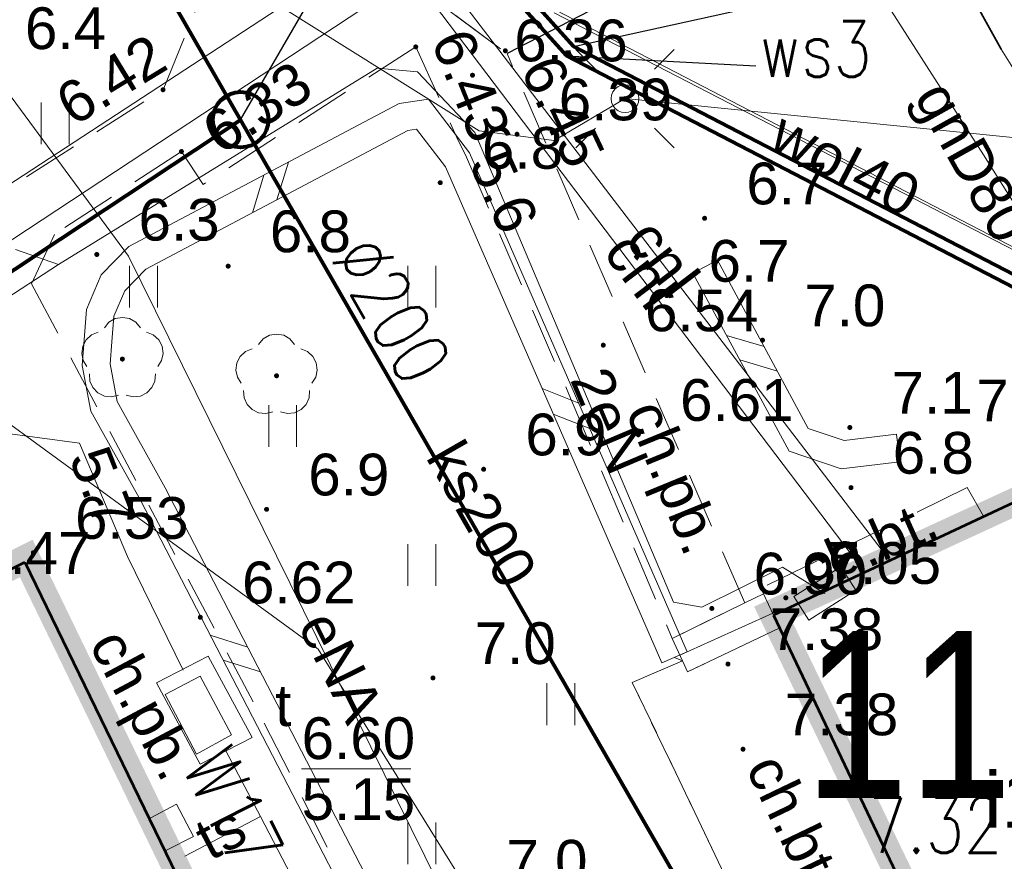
# Model space of a CAD drawing. Extents: x 5474185 to 5474933, y 5916077 to 5916824.
# Tile 192 of 256: x 5474707 to 5474725, y 5916276 to 5916291. Entities that reach past the tile are written whole.
import ezdxf
from ezdxf.enums import TextEntityAlignment as Align

# ---------------------------------------------------------------- set-up
doc = ezdxf.new("R2010")
doc.units = 0
doc.linetypes.add('PRZER2-1', pattern=[1.5, 1, -0.5])
doc.linetypes.add('PRZER3-1', pattern=[2, 1.5, -0.5])
for name, color, linetype, lineweight in [('GESBLO', 253, 'CONTINUOUS', 18), ('GESBZO', 253, 'CONTINUOUS', 50), ('GESBZO_O', 253, 'CONTINUOUS', 50), ('GSLDSO', 253, 'CONTINUOUS', 18), ('GSLKRW', 253, 'CONTINUOUS', 25), ('GSPRDL', 253, 'CONTINUOUS', 18), ('GSPWPN', 253, 'CONTINUOUS', 13), ('GSPWPN_O', 253, 'CONTINUOUS', 13), ('GSPWPS', 253, 'CONTINUOUS', 13), ('GSPWPS_O', 253, 'CONTINUOUS', 13), ('GSSIIN', 253, 'CONTINUOUS', 18), ('GSSKOA', 253, 'CONTINUOUS', 18), ('GSSKOD', 253, 'CONTINUOUS', 18), ('GSSKOD_O', 253, 'CONTINUOUS', 18), ('GSSSCK', 254, 'CONTINUOUS', 18), ('GSSUTR', 254, 'CONTINUOUS', 18), ('GULCPR', 254, 'CONTINUOUS', 18), ('GULCPR_O', 254, 'CONTINUOUS', 18), ('GULEPR', 254, 'CONTINUOUS', 18), ('GULEPR_O', 254, 'CONTINUOUS', 18), ('GULGPR', 254, 'CONTINUOUS', 18), ('GULGPR_O', 254, 'CONTINUOUS', 18), ('GULKPR', 7, 'CONTINUOUS', 18), ('GULKPR_O', 254, 'CONTINUOUS', 18), ('GULLOB', 254, 'CONTINUOUS', 35), ('GULTPR', 254, 'CONTINUOUS', 18), ('GULTPR_O', 254, 'CONTINUOUS', 18), ('GULWPR', 7, 'CONTINUOUS', 18), ('GULWPR_O', 254, 'CONTINUOUS', 18), ('GUPELA', 254, 'CONTINUOUS', 18), ('GUPESE', 254, 'CONTINUOUS', 18), ('GUPESE_O', 254, 'CONTINUOUS', 18), ('GUPISN', 253, 'CONTINUOUS', 18), ('GUPPRZ_O', 40, 'CONTINUOUS', 18), ('GUSIKP', 253, 'CONTINUOUS', 18), ('GUSIWZ', 253, 'CONTINUOUS', 18), ('GUSIWZ_O', 253, 'CONTINUOUS', 18), ('is  woda szklarnia', 5, 'CONTINUOUS', 18), ('IS HP zasięg', 251, 'CONTINUOUS', 20), ('IS ks', 34, 'CONTINUOUS', 40), ('IS opis', 7, 'CONTINUOUS', 20), ('IS w', 4, 'CONTINUOUS', 60)]:
    doc.layers.add(name, color=color, linetype=linetype, lineweight=lineweight)
for name, color, linetype in [('I-SCIANA', 12, 'CONTINUOUS'), ('ks_Linie_odn', 2, 'CONTINUOUS'), ('ks_Teksty', 2, 'CONTINUOUS'), ('w_Opis_PZ_2', 7, 'CONTINUOUS')]:
    doc.layers.add(name, color=color, linetype=linetype)
doc.styles.add('Arial', font='arial.ttf')
doc.styles.get("Standard").update_dxf_attribs({"font": 'simplex.shx'})
doc.styles.add('STYLE3', font='arial.ttf', dxfattribs={"width": 0.8})

msp = doc.modelspace()

# ---------------------------------------------------------------- hatches: boundary and pattern name
at = {"layer": 'GSPRDL'}
for points in [[(5474708.74, 5916284.985), (5474708.726094, 5916284.987202), (5474708.71355, 5916284.993594), (5474708.703594, 5916285.00355), (5474708.697202, 5916285.016094), (5474708.695, 5916285.03), (5474708.697202, 5916285.043906), (5474708.703594, 5916285.05645), (5474708.71355, 5916285.066406), (5474708.726094, 5916285.072798), (5474708.74, 5916285.075), (5474708.753906, 5916285.072798), (5474708.76645, 5916285.066406), (5474708.776406, 5916285.05645), (5474708.782798, 5916285.043906), (5474708.785, 5916285.03), (5474708.782798, 5916285.016094), (5474708.776406, 5916285.00355), (5474708.76645, 5916284.993594), (5474708.753906, 5916284.987202)], [(5474711.51, 5916284.685), (5474711.496094, 5916284.687202), (5474711.48355, 5916284.693594), (5474711.473594, 5916284.70355), (5474711.467202, 5916284.716094), (5474711.465, 5916284.73), (5474711.467202, 5916284.743906), (5474711.473594, 5916284.75645), (5474711.48355, 5916284.766406), (5474711.496094, 5916284.772798), (5474711.51, 5916284.775), (5474711.523906, 5916284.772798), (5474711.53645, 5916284.766406), (5474711.546406, 5916284.75645), (5474711.552798, 5916284.743906), (5474711.555, 5916284.73), (5474711.552798, 5916284.716094), (5474711.546406, 5916284.70355), (5474711.53645, 5916284.693594), (5474711.523906, 5916284.687202)]]:
    msp.add_hatch(color=256, dxfattribs=at).paths.add_polyline_path(points)
at = {"layer": 'GSPWPN'}
for points in [[(5474714.45, 5916288.155), (5474714.438353, 5916288.156533), (5474714.4275, 5916288.161029), (5474714.41818, 5916288.16818), (5474714.411029, 5916288.1775), (5474714.406533, 5916288.188353), (5474714.405, 5916288.2), (5474714.406533, 5916288.211647), (5474714.411029, 5916288.2225), (5474714.41818, 5916288.23182), (5474714.4275, 5916288.238971), (5474714.438353, 5916288.243467), (5474714.45, 5916288.245), (5474714.461647, 5916288.243467), (5474714.4725, 5916288.238971), (5474714.48182, 5916288.23182), (5474714.488971, 5916288.2225), (5474714.493467, 5916288.211647), (5474714.495, 5916288.2), (5474714.493467, 5916288.188353), (5474714.488971, 5916288.1775), (5474714.48182, 5916288.16818), (5474714.4725, 5916288.161029), (5474714.461647, 5916288.156533)], [(5474719.2, 5916287.515), (5474719.188353, 5916287.516533), (5474719.1775, 5916287.521029), (5474719.16818, 5916287.52818), (5474719.161029, 5916287.5375), (5474719.156533, 5916287.548353), (5474719.155, 5916287.56), (5474719.156533, 5916287.571647), (5474719.161029, 5916287.5825), (5474719.16818, 5916287.59182), (5474719.1775, 5916287.598971), (5474719.188353, 5916287.603467), (5474719.2, 5916287.605), (5474719.211647, 5916287.603467), (5474719.2225, 5916287.598971), (5474719.23182, 5916287.59182), (5474719.238971, 5916287.5825), (5474719.243467, 5916287.571647), (5474719.245, 5916287.56), (5474719.243467, 5916287.548353), (5474719.238971, 5916287.5375), (5474719.23182, 5916287.52818), (5474719.2225, 5916287.521029), (5474719.211647, 5916287.516533)], [(5474708.28, 5916286.865), (5474708.268353, 5916286.866533), (5474708.2575, 5916286.871029), (5474708.24818, 5916286.87818), (5474708.241029, 5916286.8875), (5474708.236533, 5916286.898353), (5474708.235, 5916286.91), (5474708.236533, 5916286.921647), (5474708.241029, 5916286.9325), (5474708.24818, 5916286.94182), (5474708.2575, 5916286.948971), (5474708.268353, 5916286.953467), (5474708.28, 5916286.955), (5474708.291647, 5916286.953467), (5474708.3025, 5916286.948971), (5474708.31182, 5916286.94182), (5474708.318971, 5916286.9325), (5474708.323467, 5916286.921647), (5474708.325, 5916286.91), (5474708.323467, 5916286.898353), (5474708.318971, 5916286.8875), (5474708.31182, 5916286.87818), (5474708.3025, 5916286.871029), (5474708.291647, 5916286.866533)], [(5474710.64, 5916286.655), (5474710.628353, 5916286.656533), (5474710.6175, 5916286.661029), (5474710.60818, 5916286.66818), (5474710.601029, 5916286.6775), (5474710.596533, 5916286.688353), (5474710.595, 5916286.7), (5474710.596533, 5916286.711647), (5474710.601029, 5916286.7225), (5474710.60818, 5916286.73182), (5474710.6175, 5916286.738971), (5474710.628353, 5916286.743467), (5474710.64, 5916286.745), (5474710.651647, 5916286.743467), (5474710.6625, 5916286.738971), (5474710.67182, 5916286.73182), (5474710.678971, 5916286.7225), (5474710.683467, 5916286.711647), (5474710.685, 5916286.7), (5474710.683467, 5916286.688353), (5474710.678971, 5916286.6775), (5474710.67182, 5916286.66818), (5474710.6625, 5916286.661029), (5474710.651647, 5916286.656533)], [(5474718.52, 5916286.125), (5474718.508353, 5916286.126533), (5474718.4975, 5916286.131029), (5474718.48818, 5916286.13818), (5474718.481029, 5916286.1475), (5474718.476533, 5916286.158353), (5474718.475, 5916286.17), (5474718.476533, 5916286.181647), (5474718.481029, 5916286.1925), (5474718.48818, 5916286.20182), (5474718.4975, 5916286.208971), (5474718.508353, 5916286.213467), (5474718.52, 5916286.215), (5474718.531647, 5916286.213467), (5474718.5425, 5916286.208971), (5474718.55182, 5916286.20182), (5474718.558971, 5916286.1925), (5474718.563467, 5916286.181647), (5474718.565, 5916286.17), (5474718.563467, 5916286.158353), (5474718.558971, 5916286.1475), (5474718.55182, 5916286.13818), (5474718.5425, 5916286.131029), (5474718.531647, 5916286.126533)], [(5474720.24, 5916285.325), (5474720.228353, 5916285.326533), (5474720.2175, 5916285.331029), (5474720.20818, 5916285.33818), (5474720.201029, 5916285.3475), (5474720.196533, 5916285.358353), (5474720.195, 5916285.37), (5474720.196533, 5916285.381647), (5474720.201029, 5916285.3925), (5474720.20818, 5916285.40182), (5474720.2175, 5916285.408971), (5474720.228353, 5916285.413467), (5474720.24, 5916285.415), (5474720.251647, 5916285.413467), (5474720.2625, 5916285.408971), (5474720.27182, 5916285.40182), (5474720.278971, 5916285.3925), (5474720.283467, 5916285.381647), (5474720.285, 5916285.37), (5474720.283467, 5916285.358353), (5474720.278971, 5916285.3475), (5474720.27182, 5916285.33818), (5474720.2625, 5916285.331029), (5474720.251647, 5916285.326533)], [(5474721.81, 5916283.755), (5474721.798353, 5916283.756533), (5474721.7875, 5916283.761029), (5474721.77818, 5916283.76818), (5474721.771029, 5916283.7775), (5474721.766533, 5916283.788353), (5474721.765, 5916283.8), (5474721.766533, 5916283.811647), (5474721.771029, 5916283.8225), (5474721.77818, 5916283.83182), (5474721.7875, 5916283.838971), (5474721.798353, 5916283.843467), (5474721.81, 5916283.845), (5474721.821647, 5916283.843467), (5474721.8325, 5916283.838971), (5474721.84182, 5916283.83182), (5474721.848971, 5916283.8225), (5474721.853467, 5916283.811647), (5474721.855, 5916283.8), (5474721.853467, 5916283.788353), (5474721.848971, 5916283.7775), (5474721.84182, 5916283.76818), (5474721.8325, 5916283.761029), (5474721.821647, 5916283.756533)], [(5474715.23, 5916283.005), (5474715.218353, 5916283.006533), (5474715.2075, 5916283.011029), (5474715.19818, 5916283.01818), (5474715.191029, 5916283.0275), (5474715.186533, 5916283.038353), (5474715.185, 5916283.05), (5474715.186533, 5916283.061647), (5474715.191029, 5916283.0725), (5474715.19818, 5916283.08182), (5474715.2075, 5916283.088971), (5474715.218353, 5916283.093467), (5474715.23, 5916283.095), (5474715.241647, 5916283.093467), (5474715.2525, 5916283.088971), (5474715.26182, 5916283.08182), (5474715.268971, 5916283.0725), (5474715.273467, 5916283.061647), (5474715.275, 5916283.05), (5474715.273467, 5916283.038353), (5474715.268971, 5916283.0275), (5474715.26182, 5916283.01818), (5474715.2525, 5916283.011029), (5474715.241647, 5916283.006533)], [(5474721.83, 5916282.675), (5474721.818353, 5916282.676533), (5474721.8075, 5916282.681029), (5474721.79818, 5916282.68818), (5474721.791029, 5916282.6975), (5474721.786533, 5916282.708353), (5474721.785, 5916282.72), (5474721.786533, 5916282.731647), (5474721.791029, 5916282.7425), (5474721.79818, 5916282.75182), (5474721.8075, 5916282.758971), (5474721.818353, 5916282.763467), (5474721.83, 5916282.765), (5474721.841647, 5916282.763467), (5474721.8525, 5916282.758971), (5474721.86182, 5916282.75182), (5474721.868971, 5916282.7425), (5474721.873467, 5916282.731647), (5474721.875, 5916282.72), (5474721.873467, 5916282.708353), (5474721.868971, 5916282.6975), (5474721.86182, 5916282.68818), (5474721.8525, 5916282.681029), (5474721.841647, 5916282.676533)], [(5474711.33, 5916282.285), (5474711.318353, 5916282.286533), (5474711.3075, 5916282.291029), (5474711.29818, 5916282.29818), (5474711.291029, 5916282.3075), (5474711.286533, 5916282.318353), (5474711.285, 5916282.33), (5474711.286533, 5916282.341647), (5474711.291029, 5916282.3525), (5474711.29818, 5916282.36182), (5474711.3075, 5916282.368971), (5474711.318353, 5916282.373467), (5474711.33, 5916282.375), (5474711.341647, 5916282.373467), (5474711.3525, 5916282.368971), (5474711.36182, 5916282.36182), (5474711.368971, 5916282.3525), (5474711.373467, 5916282.341647), (5474711.375, 5916282.33), (5474711.373467, 5916282.318353), (5474711.368971, 5916282.3075), (5474711.36182, 5916282.29818), (5474711.3525, 5916282.291029), (5474711.341647, 5916282.286533)], [(5474714.32, 5916279.255), (5474714.308353, 5916279.256533), (5474714.2975, 5916279.261029), (5474714.28818, 5916279.26818), (5474714.281029, 5916279.2775), (5474714.276533, 5916279.288353), (5474714.275, 5916279.3), (5474714.276533, 5916279.311647), (5474714.281029, 5916279.3225), (5474714.28818, 5916279.33182), (5474714.2975, 5916279.338971), (5474714.308353, 5916279.343467), (5474714.32, 5916279.345), (5474714.331647, 5916279.343467), (5474714.3425, 5916279.338971), (5474714.35182, 5916279.33182), (5474714.358971, 5916279.3225), (5474714.363467, 5916279.311647), (5474714.365, 5916279.3), (5474714.363467, 5916279.288353), (5474714.358971, 5916279.2775), (5474714.35182, 5916279.26818), (5474714.3425, 5916279.261029), (5474714.331647, 5916279.256533)]]:
    msp.add_hatch(color=256, dxfattribs=at).paths.add_polyline_path(points)
at = {"layer": 'GSPWPS'}
for points in [[(5474714.01, 5916290.595), (5474713.998353, 5916290.596533), (5474713.9875, 5916290.601029), (5474713.97818, 5916290.60818), (5474713.971029, 5916290.6175), (5474713.966533, 5916290.628353), (5474713.965, 5916290.64), (5474713.966533, 5916290.651647), (5474713.971029, 5916290.6625), (5474713.97818, 5916290.67182), (5474713.9875, 5916290.678971), (5474713.998353, 5916290.683467), (5474714.01, 5916290.685), (5474714.021647, 5916290.683467), (5474714.0325, 5916290.678971), (5474714.04182, 5916290.67182), (5474714.048971, 5916290.6625), (5474714.053467, 5916290.651647), (5474714.055, 5916290.64), (5474714.053467, 5916290.628353), (5474714.048971, 5916290.6175), (5474714.04182, 5916290.60818), (5474714.0325, 5916290.601029), (5474714.021647, 5916290.596533)], [(5474715.62, 5916290.525), (5474715.608353, 5916290.526533), (5474715.5975, 5916290.531029), (5474715.58818, 5916290.53818), (5474715.581029, 5916290.5475), (5474715.576533, 5916290.558353), (5474715.575, 5916290.57), (5474715.576533, 5916290.581647), (5474715.581029, 5916290.5925), (5474715.58818, 5916290.60182), (5474715.5975, 5916290.608971), (5474715.608353, 5916290.613467), (5474715.62, 5916290.615), (5474715.631647, 5916290.613467), (5474715.6425, 5916290.608971), (5474715.65182, 5916290.60182), (5474715.658971, 5916290.5925), (5474715.663467, 5916290.581647), (5474715.665, 5916290.57), (5474715.663467, 5916290.558353), (5474715.658971, 5916290.5475), (5474715.65182, 5916290.53818), (5474715.6425, 5916290.531029), (5474715.631647, 5916290.526533)], [(5474715.03, 5916290.085), (5474715.018353, 5916290.086533), (5474715.0075, 5916290.091029), (5474714.99818, 5916290.09818), (5474714.991029, 5916290.1075), (5474714.986533, 5916290.118353), (5474714.985, 5916290.13), (5474714.986533, 5916290.141647), (5474714.991029, 5916290.1525), (5474714.99818, 5916290.16182), (5474715.0075, 5916290.168971), (5474715.018353, 5916290.173467), (5474715.03, 5916290.175), (5474715.041647, 5916290.173467), (5474715.0525, 5916290.168971), (5474715.06182, 5916290.16182), (5474715.068971, 5916290.1525), (5474715.073467, 5916290.141647), (5474715.075, 5916290.13), (5474715.073467, 5916290.118353), (5474715.068971, 5916290.1075), (5474715.06182, 5916290.09818), (5474715.0525, 5916290.091029), (5474715.041647, 5916290.086533)], [(5474709.47, 5916289.825), (5474709.458353, 5916289.826533), (5474709.4475, 5916289.831029), (5474709.43818, 5916289.83818), (5474709.431029, 5916289.8475), (5474709.426533, 5916289.858353), (5474709.425, 5916289.87), (5474709.426533, 5916289.881647), (5474709.431029, 5916289.8925), (5474709.43818, 5916289.90182), (5474709.4475, 5916289.908971), (5474709.458353, 5916289.913467), (5474709.47, 5916289.915), (5474709.481647, 5916289.913467), (5474709.4925, 5916289.908971), (5474709.50182, 5916289.90182), (5474709.508971, 5916289.8925), (5474709.513467, 5916289.881647), (5474709.515, 5916289.87), (5474709.513467, 5916289.858353), (5474709.508971, 5916289.8475), (5474709.50182, 5916289.83818), (5474709.4925, 5916289.831029), (5474709.481647, 5916289.826533)], [(5474715.83, 5916289.025), (5474715.818353, 5916289.026533), (5474715.8075, 5916289.031029), (5474715.79818, 5916289.03818), (5474715.791029, 5916289.0475), (5474715.786533, 5916289.058353), (5474715.785, 5916289.07), (5474715.786533, 5916289.081647), (5474715.791029, 5916289.0925), (5474715.79818, 5916289.10182), (5474715.8075, 5916289.108971), (5474715.818353, 5916289.113467), (5474715.83, 5916289.115), (5474715.841647, 5916289.113467), (5474715.8525, 5916289.108971), (5474715.86182, 5916289.10182), (5474715.868971, 5916289.0925), (5474715.873467, 5916289.081647), (5474715.875, 5916289.07), (5474715.873467, 5916289.058353), (5474715.868971, 5916289.0475), (5474715.86182, 5916289.03818), (5474715.8525, 5916289.031029), (5474715.841647, 5916289.026533)], [(5474709.8, 5916288.715), (5474709.788353, 5916288.716533), (5474709.7775, 5916288.721029), (5474709.76818, 5916288.72818), (5474709.761029, 5916288.7375), (5474709.756533, 5916288.748353), (5474709.755, 5916288.76), (5474709.756533, 5916288.771647), (5474709.761029, 5916288.7825), (5474709.76818, 5916288.79182), (5474709.7775, 5916288.798971), (5474709.788353, 5916288.803467), (5474709.8, 5916288.805), (5474709.811647, 5916288.803467), (5474709.8225, 5916288.798971), (5474709.83182, 5916288.79182), (5474709.838971, 5916288.7825), (5474709.843467, 5916288.771647), (5474709.845, 5916288.76), (5474709.843467, 5916288.748353), (5474709.838971, 5916288.7375), (5474709.83182, 5916288.72818), (5474709.8225, 5916288.721029), (5474709.811647, 5916288.716533)], [(5474717.38, 5916285.235), (5474717.368353, 5916285.236533), (5474717.3575, 5916285.241029), (5474717.34818, 5916285.24818), (5474717.341029, 5916285.2575), (5474717.336533, 5916285.268353), (5474717.335, 5916285.28), (5474717.336533, 5916285.291647), (5474717.341029, 5916285.3025), (5474717.34818, 5916285.31182), (5474717.3575, 5916285.318971), (5474717.368353, 5916285.323467), (5474717.38, 5916285.325), (5474717.391647, 5916285.323467), (5474717.4025, 5916285.318971), (5474717.41182, 5916285.31182), (5474717.418971, 5916285.3025), (5474717.423467, 5916285.291647), (5474717.425, 5916285.28), (5474717.423467, 5916285.268353), (5474717.418971, 5916285.2575), (5474717.41182, 5916285.24818), (5474717.4025, 5916285.241029), (5474717.391647, 5916285.236533)], [(5474718.01, 5916283.625), (5474717.998353, 5916283.626533), (5474717.9875, 5916283.631029), (5474717.97818, 5916283.63818), (5474717.971029, 5916283.6475), (5474717.966533, 5916283.658353), (5474717.965, 5916283.67), (5474717.966533, 5916283.681647), (5474717.971029, 5916283.6925), (5474717.97818, 5916283.70182), (5474717.9875, 5916283.708971), (5474717.998353, 5916283.713467), (5474718.01, 5916283.715), (5474718.021647, 5916283.713467), (5474718.0325, 5916283.708971), (5474718.04182, 5916283.70182), (5474718.048971, 5916283.6925), (5474718.053467, 5916283.681647), (5474718.055, 5916283.67), (5474718.053467, 5916283.658353), (5474718.048971, 5916283.6475), (5474718.04182, 5916283.63818), (5474718.0325, 5916283.631029), (5474718.021647, 5916283.626533)], [(5474707.14, 5916281.505), (5474707.128353, 5916281.506533), (5474707.1175, 5916281.511029), (5474707.10818, 5916281.51818), (5474707.101029, 5916281.5275), (5474707.096533, 5916281.538353), (5474707.095, 5916281.55), (5474707.096533, 5916281.561647), (5474707.101029, 5916281.5725), (5474707.10818, 5916281.58182), (5474707.1175, 5916281.588971), (5474707.128353, 5916281.593467), (5474707.14, 5916281.595), (5474707.151647, 5916281.593467), (5474707.1625, 5916281.588971), (5474707.17182, 5916281.58182), (5474707.178971, 5916281.5725), (5474707.183467, 5916281.561647), (5474707.185, 5916281.55), (5474707.183467, 5916281.538353), (5474707.178971, 5916281.5275), (5474707.17182, 5916281.51818), (5474707.1625, 5916281.511029), (5474707.151647, 5916281.506533)], [(5474720.66, 5916280.695), (5474720.648353, 5916280.696533), (5474720.6375, 5916280.701029), (5474720.62818, 5916280.70818), (5474720.621029, 5916280.7175), (5474720.616533, 5916280.728353), (5474720.615, 5916280.74), (5474720.616533, 5916280.751647), (5474720.621029, 5916280.7625), (5474720.62818, 5916280.77182), (5474720.6375, 5916280.778971), (5474720.648353, 5916280.783467), (5474720.66, 5916280.785), (5474720.671647, 5916280.783467), (5474720.6825, 5916280.778971), (5474720.69182, 5916280.77182), (5474720.698971, 5916280.7625), (5474720.703467, 5916280.751647), (5474720.705, 5916280.74), (5474720.703467, 5916280.728353), (5474720.698971, 5916280.7175), (5474720.69182, 5916280.70818), (5474720.6825, 5916280.701029), (5474720.671647, 5916280.696533)], [(5474719.33, 5916280.505), (5474719.318353, 5916280.506533), (5474719.3075, 5916280.511029), (5474719.29818, 5916280.51818), (5474719.291029, 5916280.5275), (5474719.286533, 5916280.538353), (5474719.285, 5916280.55), (5474719.286533, 5916280.561647), (5474719.291029, 5916280.5725), (5474719.29818, 5916280.58182), (5474719.3075, 5916280.588971), (5474719.318353, 5916280.593467), (5474719.33, 5916280.595), (5474719.341647, 5916280.593467), (5474719.3525, 5916280.588971), (5474719.36182, 5916280.58182), (5474719.368971, 5916280.5725), (5474719.373467, 5916280.561647), (5474719.375, 5916280.55), (5474719.373467, 5916280.538353), (5474719.368971, 5916280.5275), (5474719.36182, 5916280.51818), (5474719.3525, 5916280.511029), (5474719.341647, 5916280.506533)], [(5474710.14, 5916280.345), (5474710.128353, 5916280.346533), (5474710.1175, 5916280.351029), (5474710.10818, 5916280.35818), (5474710.101029, 5916280.3675), (5474710.096533, 5916280.378353), (5474710.095, 5916280.39), (5474710.096533, 5916280.401647), (5474710.101029, 5916280.4125), (5474710.10818, 5916280.42182), (5474710.1175, 5916280.428971), (5474710.128353, 5916280.433467), (5474710.14, 5916280.435), (5474710.151647, 5916280.433467), (5474710.1625, 5916280.428971), (5474710.17182, 5916280.42182), (5474710.178971, 5916280.4125), (5474710.183467, 5916280.401647), (5474710.185, 5916280.39), (5474710.183467, 5916280.378353), (5474710.178971, 5916280.3675), (5474710.17182, 5916280.35818), (5474710.1625, 5916280.351029), (5474710.151647, 5916280.346533)], [(5474719.62, 5916279.505), (5474719.608353, 5916279.506533), (5474719.5975, 5916279.511029), (5474719.58818, 5916279.51818), (5474719.581029, 5916279.5275), (5474719.576533, 5916279.538353), (5474719.575, 5916279.55), (5474719.576533, 5916279.561647), (5474719.581029, 5916279.5725), (5474719.58818, 5916279.58182), (5474719.5975, 5916279.588971), (5474719.608353, 5916279.593467), (5474719.62, 5916279.595), (5474719.631647, 5916279.593467), (5474719.6425, 5916279.588971), (5474719.65182, 5916279.58182), (5474719.658971, 5916279.5725), (5474719.663467, 5916279.561647), (5474719.665, 5916279.55), (5474719.663467, 5916279.538353), (5474719.658971, 5916279.5275), (5474719.65182, 5916279.51818), (5474719.6425, 5916279.511029), (5474719.631647, 5916279.506533)], [(5474719.89, 5916277.975), (5474719.878353, 5916277.976533), (5474719.8675, 5916277.981029), (5474719.85818, 5916277.98818), (5474719.851029, 5916277.9975), (5474719.846533, 5916278.008353), (5474719.845, 5916278.02), (5474719.846533, 5916278.031647), (5474719.851029, 5916278.0425), (5474719.85818, 5916278.05182), (5474719.8675, 5916278.058971), (5474719.878353, 5916278.063467), (5474719.89, 5916278.065), (5474719.901647, 5916278.063467), (5474719.9125, 5916278.058971), (5474719.92182, 5916278.05182), (5474719.928971, 5916278.0425), (5474719.933467, 5916278.031647), (5474719.935, 5916278.02), (5474719.933467, 5916278.008353), (5474719.928971, 5916277.9975), (5474719.92182, 5916277.98818), (5474719.9125, 5916277.981029), (5474719.901647, 5916277.976533)]]:
    msp.add_hatch(color=256, dxfattribs=at).paths.add_polyline_path(points)
at = {"layer": 'GUPELA', "extrusion": (0, 0, -1)}
msp.add_hatch(color=256, dxfattribs=at).paths.add_polyline_path([(-5474717.772013, 5916289.665045), (-5474717.783788, 5916289.667164), (-5474717.794849, 5916289.672483), (-5474717.803417, 5916289.679862), (-5474717.810557, 5916289.690503), (-5474717.814323, 5916289.702223), (-5474717.814986, 5916289.711113), (-5474717.813117, 5916289.722881), (-5474717.808133, 5916289.733893), (-5474717.800065, 5916289.743482), (-5474717.791281, 5916289.74965), (-5474717.781881, 5916289.753403), (-5474717.768913, 5916289.754987), (-5474717.756551, 5916289.752943), (-5474717.745521, 5916289.74776), (-5474717.735236, 5916289.738574), (-5474717.728715, 5916289.727903), (-5474717.725468, 5916289.716476), (-5474717.72539, 5916289.704091), (-5474717.72813, 5916289.69351), (-5474717.733133, 5916289.684196), (-5474717.740459, 5916289.676054), (-5474717.749534, 5916289.669923), (-5474717.76018, 5916289.666084)])

# ---------------------------------------------------------------- linework, layer by layer
at = {"layer": 'GESBLO', "linetype": 'Continuous', "lineweight": 13}
for p, q in [((5474694.09, 5916274.95, 10.18), (5474706.99, 5916281.38, 10.18)), ((5474706.99, 5916281.38, 10.18), (5474712.53, 5916269.95, 10.18))]:
    msp.add_line(p, q, dxfattribs=at)
at = {"layer": 'GESBZO', "linetype": 'Continuous', "lineweight": 53}
for p, q in [((5474725.5, 5916282.8, 10.18), (5474720.44, 5916280.43, 10.18)), ((5474694.09, 5916274.95, 10.18), (5474706.99, 5916281.38, 10.18)), ((5474706.99, 5916281.38, 10.18), (5474712.53, 5916269.95, 10.18)), ((5474720.44, 5916280.43, 10.18), (5474725.18, 5916270.45, 10.18))]:
    msp.add_line(p, q, dxfattribs=at)
at = {"layer": 'GSLDSO', "linetype": 'Continuous', "lineweight": 13}
for p, q in [((5474713.711068, 5916289.621081, 10.18), (5474708.858543, 5916287.052694, 10.18)), ((5474714.23883, 5916289.698693, 10.18), (5474713.711068, 5916289.621081, 10.18)), ((5474714.976901, 5916288.738029, 10.18), (5474714.23883, 5916289.698693, 10.18)), ((5474713.868932, 5916289.138919, 10.18), (5474709.161457, 5916286.647306, 10.18)), ((5474714.02117, 5916289.161307, 10.18), (5474713.868932, 5916289.138919, 10.18)), ((5474714.543099, 5916288.481971, 10.18), (5474714.02117, 5916289.161307, 10.18)), ((5474718.889145, 5916279.769963, 10.18), (5474714.976901, 5916288.738029, 10.18)), ((5474718.430855, 5916279.570037, 10.18), (5474714.543099, 5916288.481971, 10.18)), ((5474708.858543, 5916287.052694, 10.18), (5474708.358404, 5916286.541188, 10.18)), ((5474721.063449, 5916283.784918, 10.18), (5474719.429959, 5916286.80882, 10.18)), ((5474709.161457, 5916286.647306, 10.18), (5474708.781596, 5916286.258812, 10.18)), ((5474720.716551, 5916283.375082, 10.18), (5474718.990041, 5916286.57118, 10.18)), ((5474708.358404, 5916286.541188, 10.18), (5474708.094042, 5916285.920514, 10.18)), ((5474708.781596, 5916286.258812, 10.18), (5474708.585958, 5916285.799486, 10.18)), ((5474708.094042, 5916285.920514, 10.18), (5474708.050695, 5916285.378668, 10.18)), ((5474708.585958, 5916285.799486, 10.18), (5474708.549305, 5916285.341332, 10.18)), ((5474708.050695, 5916285.378668, 10.18), (5474708.018383, 5916284.91553, 10.18)), ((5474708.549305, 5916285.341332, 10.18), (5474708.521617, 5916284.94447, 10.18)), ((5474708.018383, 5916284.91553, 10.18), (5474708.171734, 5916284.094008, 10.18)), ((5474708.521617, 5916284.94447, 10.18), (5474708.648266, 5916284.265992, 10.18)), ((5474708.171734, 5916284.094008, 10.18), (5474709.069725, 5916282.481705, 10.18)), ((5474708.648266, 5916284.265992, 10.18), (5474709.510275, 5916282.718295, 10.18)), ((5474721.706862, 5916283.565017, 10.18), (5474721.063449, 5916283.784918, 10.18)), ((5474722.650214, 5916283.678219, 10.18), (5474721.706862, 5916283.565017, 10.18)), ((5474721.653138, 5916283.054983, 10.18), (5474720.716551, 5916283.375082, 10.18)), ((5474722.709786, 5916283.181781, 10.18), (5474721.653138, 5916283.054983, 10.18)), ((5474709.510275, 5916282.718295, 10.18), (5474715.002037, 5916272.10489, 10.18)), ((5474709.069725, 5916282.481705, 10.18), (5474714.557963, 5916271.87511, 10.18))]:
    msp.add_line(p, q, dxfattribs=at)
at = {"layer": 'GSLDSO', "elevation": 10.18, "flags": 128}
for points in [[(5474711.724966, 5916288.56986), (5474711.516951, 5916287.894042)], [(5474711.724966, 5916288.56986), (5474711.516951, 5916287.894042)], [(5474711.283049, 5916288.335958), (5474711.075034, 5916287.66014)], [(5474711.283049, 5916288.335958), (5474711.075034, 5916287.66014)], [(5474718.990041, 5916286.57118), (5474719.429959, 5916286.80882)], [(5474720.269959, 5916285.25382), (5474719.592401, 5916285.456097)], [(5474720.269959, 5916285.25382), (5474719.592401, 5916285.456097)], [(5474720.507599, 5916284.813903), (5474719.830041, 5916285.01618)], [(5474720.507599, 5916284.813903), (5474719.830041, 5916285.01618)], [(5474716.939145, 5916284.239963), (5474716.28093, 5916284.498328)], [(5474716.939145, 5916284.239963), (5474716.28093, 5916284.498328)], [(5474717.13907, 5916283.781672), (5474716.480855, 5916284.040037)], [(5474717.13907, 5916283.781672), (5474716.480855, 5916284.040037)], [(5474722.709786, 5916283.181781), (5474722.650214, 5916283.678219)], [(5474710.319395, 5916280.066588), (5474710.993248, 5916279.852294)], [(5474710.319395, 5916280.066588), (5474710.993248, 5916279.852294)], [(5474718.430855, 5916279.570037), (5474718.889145, 5916279.769963)], [(5474710.549175, 5916279.622514), (5474711.223028, 5916279.408221)], [(5474710.549175, 5916279.622514), (5474711.223028, 5916279.408221)]]:
    msp.add_lwpolyline(points, dxfattribs=at)
at = {"layer": 'GSLKRW', "linetype": 'Continuous', "lineweight": 30}
msp.add_line((5474717.52, 5916291.49, 10.18), (5474715.65, 5916290.52, 10.18), dxfattribs=at)
at = {"layer": 'GSPRDL', "elevation": 10.12, "flags": 128}
for points in [[(5474708.415723, 5916285.593333), (5474708.499447, 5916285.692679), (5474708.612044, 5916285.757494), (5474708.74, 5916285.78), (5474708.867956, 5916285.757494), (5474708.980553, 5916285.692679), (5474709.064277, 5916285.593333)], [(5474708.104031, 5916284.895674), (5474708.03542, 5916285.005999), (5474708.008571, 5916285.133115), (5474708.026708, 5916285.261763), (5474708.087652, 5916285.376501), (5474708.18409, 5916285.463559), (5474708.304445, 5916285.512485)], [(5474709.175555, 5916285.512485), (5474709.29591, 5916285.463559), (5474709.392348, 5916285.376501), (5474709.453292, 5916285.261763), (5474709.471429, 5916285.133115), (5474709.44458, 5916285.005999), (5474709.375969, 5916284.895674)], [(5474711.185723, 5916285.293333), (5474711.269447, 5916285.392679), (5474711.382044, 5916285.457494), (5474711.51, 5916285.48), (5474711.637956, 5916285.457494), (5474711.750553, 5916285.392679), (5474711.834277, 5916285.293333)], [(5474710.874031, 5916284.595674), (5474710.80542, 5916284.705999), (5474710.778571, 5916284.833115), (5474710.796708, 5916284.961763), (5474710.857652, 5916285.076501), (5474710.95409, 5916285.163559), (5474711.074445, 5916285.212485)], [(5474711.945555, 5916285.212485), (5474712.06591, 5916285.163559), (5474712.162348, 5916285.076501), (5474712.223292, 5916284.961763), (5474712.241429, 5916284.833115), (5474712.21458, 5916284.705999), (5474712.145969, 5916284.595674)], [(5474708.671227, 5916284.383649), (5474708.545099, 5916284.352488), (5474708.415908, 5916284.366234), (5474708.299161, 5916284.423237), (5474708.208871, 5916284.516655), (5474708.155875, 5916284.635275), (5474708.146535, 5916284.764859)], [(5474709.333465, 5916284.764859), (5474709.324125, 5916284.635275), (5474709.271129, 5916284.516655), (5474709.180839, 5916284.423237), (5474709.064092, 5916284.366234), (5474708.934901, 5916284.352488), (5474708.808773, 5916284.383649)], [(5474711.441227, 5916284.083649), (5474711.315099, 5916284.052488), (5474711.185908, 5916284.066234), (5474711.069161, 5916284.123237), (5474710.978871, 5916284.216655), (5474710.925875, 5916284.335275), (5474710.916535, 5916284.464859)], [(5474712.103465, 5916284.464859), (5474712.094125, 5916284.335275), (5474712.041129, 5916284.216655), (5474711.950839, 5916284.123237), (5474711.834092, 5916284.066234), (5474711.704901, 5916284.052488), (5474711.578773, 5916284.083649)]]:
    msp.add_lwpolyline(points, dxfattribs=at)
at = {"layer": 'GSSIIN', "linetype": 'Continuous', "lineweight": 13}
for p, q in [((5474709.24, 5916276.78, 10.18), (5474709.71, 5916277.03, 10.18)), ((5474709.71, 5916277.03, 10.18), (5474710.02, 5916276.45, 10.18)), ((5474709.52, 5916276.2, 10.18), (5474709.24, 5916276.78, 10.18)), ((5474710.02, 5916276.45, 10.18), (5474709.52, 5916276.2, 10.18))]:
    msp.add_line(p, q, dxfattribs=at)
at = {"layer": 'GSSKOA', "linetype": 'PRZER3-1', "lineweight": 13}
for p, q in [((5474711.12, 5916293.89, 10.18), (5474715.65, 5916290.52, 10.18)), ((5474715.65, 5916290.52, 10.18), (5474717.52, 5916291.49, 10.18))]:
    msp.add_line(p, q, dxfattribs=at)
at = {"layer": 'GSSKOD', "linetype": 'PRZER2-1', "lineweight": 13}
for p, q in [((5474709.47, 5916289.87, 10.18), (5474711.12, 5916293.89, 10.18)), ((5474711.12, 5916293.89, 10.18), (5474715.65, 5916290.52, 10.18)), ((5474714.01, 5916290.64, 10.18), (5474710.19, 5916288.17, 10.18)), ((5474714.01, 5916290.64, 10.18), (5474714.75, 5916289.01, 10.18)), ((5474719.92, 5916280.65, 10.18), (5474715.65, 5916290.52, 10.18)), ((5474701.96, 5916285.08, 10.18), (5474709.47, 5916289.87, 10.18)), ((5474714.75, 5916289.01, 10.18), (5474714.92, 5916288.66, 10.18)), ((5474709.8, 5916288.76, 10.18), (5474707.52, 5916287.27, 10.18)), ((5474710.19, 5916288.17, 10.18), (5474709.8, 5916288.76, 10.18)), ((5474714.92, 5916288.66, 10.18), (5474716.76, 5916284.4, 10.18)), ((5474707.52, 5916287.27, 10.18), (5474707.11, 5916286.38, 10.18)), ((5474707.11, 5916286.38, 10.18), (5474711.29, 5916278.49, 10.18)), ((5474716.76, 5916284.4, 10.18), (5474718.62, 5916280.01, 10.18)), ((5474723.92, 5916282.72, 10.18), (5474720.21, 5916280.91, 10.18)), ((5474724.21, 5916282.21, 10.18), (5474723.92, 5916282.72, 10.18)), ((5474720.44, 5916280.43, 10.18), (5474724.21, 5916282.21, 10.18)), ((5474706.99, 5916281.38, 10.18), (5474694.09, 5916274.95, 10.18)), ((5474712.53, 5916269.95, 10.18), (5474706.99, 5916281.38, 10.18)), ((5474720.21, 5916280.91, 10.18), (5474720.26, 5916280.81, 10.18)), ((5474720.26, 5916280.81, 10.18), (5474720.44, 5916280.43, 10.18)), ((5474718.62, 5916280.01, 10.18), (5474719.92, 5916280.65, 10.18)), ((5474720.55, 5916280.2, 10.18), (5474718.89, 5916279.41, 10.18)), ((5474725.18, 5916270.45, 10.18), (5474720.55, 5916280.2, 10.18)), ((5474718.8, 5916279.61, 10.18), (5474717.9, 5916279.22, 10.18)), ((5474718.89, 5916279.41, 10.18), (5474718.8, 5916279.61, 10.18)), ((5474717.9, 5916279.22, 10.18), (5474719.98, 5916274.89, 10.18)), ((5474711.29, 5916278.49, 10.18), (5474714.68, 5916271.81, 10.18))]:
    msp.add_line(p, q, dxfattribs=at)
at = {"layer": 'GSSSCK', "linetype": 'Continuous', "lineweight": 13}
for p, q in [((5474719.92, 5916280.65, 10.18), (5474720.26, 5916280.81, 10.18)), ((5474720.26, 5916280.81, 10.18), (5474720.44, 5916280.43, 10.18)), ((5474718.62, 5916280.01, 10.18), (5474719.92, 5916280.65, 10.18)), ((5474720.44, 5916280.43, 10.18), (5474720.55, 5916280.2, 10.18)), ((5474720.55, 5916280.2, 10.18), (5474718.89, 5916279.41, 10.18)), ((5474718.8, 5916279.61, 10.18), (5474718.62, 5916280.01, 10.18)), ((5474718.89, 5916279.41, 10.18), (5474718.8, 5916279.61, 10.18))]:
    msp.add_line(p, q, dxfattribs=at)
at = {"layer": 'GSSSCK', "linetype": 'Continuous', "lineweight": 18, "elevation": 10.18, "flags": 128}
msp.add_lwpolyline([(5474720.425065, 5916280.461529), (5474718.755, 5916279.71)], dxfattribs=at)
at = {"layer": 'GSSUTR', "linetype": 'PRZER2-1', "lineweight": 13}
for p, q in [((5474718.8, 5916279.61, 10.1), (5474718.66, 5916279.67, 10.1)), ((5474717.9, 5916279.22, 10.1), (5474718.8, 5916279.61, 10.1)), ((5474719.98, 5916274.89, 10.1), (5474717.9, 5916279.22, 10.1))]:
    msp.add_line(p, q, dxfattribs=at)
at = {"layer": 'GSSUTR', "elevation": 10.1, "flags": 128}
for points in [[(5474707.28334, 5916289.639592), (5474707.28334, 5916288.889592)], [(5474707.78334, 5916288.889592), (5474707.78334, 5916289.639592)], [(5474708.86834, 5916286.70421), (5474708.86834, 5916285.95421)], [(5474709.36834, 5916285.95421), (5474709.36834, 5916286.70421)], [(5474713.86834, 5916286.70421), (5474713.86834, 5916285.95421)], [(5474714.36834, 5916285.95421), (5474714.36834, 5916286.70421)], [(5474711.36834, 5916284.20421), (5474711.36834, 5916283.45421)], [(5474711.86834, 5916283.45421), (5474711.86834, 5916284.20421)], [(5474713.86834, 5916281.70421), (5474713.86834, 5916280.95421)], [(5474714.36834, 5916280.95421), (5474714.36834, 5916281.70421)], [(5474716.36834, 5916279.20421), (5474716.36834, 5916278.45421)], [(5474716.86834, 5916278.45421), (5474716.86834, 5916279.20421)], [(5474713.86834, 5916276.70421), (5474713.86834, 5916275.95421)], [(5474714.36834, 5916275.95421), (5474714.36834, 5916276.70421)]]:
    msp.add_lwpolyline(points, dxfattribs=at)
at = {"layer": 'GULCPR', "linetype": 'Continuous', "lineweight": 13}
for p, q in [((5474713.26, 5916292.45, 10.14), (5474668.32, 5916263.08, 10.14)), ((5474713.95, 5916291.92, 10.14), (5474702.86, 5916284.61, 10.14))]:
    msp.add_line(p, q, dxfattribs=at)
at = {"layer": 'GULCPR', "linetype": 'Continuous', "lineweight": 18, "elevation": 10.14, "flags": 128}
for points in [[(5474714.29, 5916292.18), (5474722.53, 5916281.41)], [(5474722.08, 5916281.2), (5474713.95, 5916291.92)]]:
    msp.add_lwpolyline(points, dxfattribs=at)
at = {"layer": 'GULEPR', "linetype": 'Continuous', "lineweight": 13}
for p, q in [((5474702.06, 5916296.08, 10.14), (5474708.85, 5916286.88, 10.14)), ((5474711.69, 5916291.3, 10.14), (5474715.15, 5916289.13, 10.14)), ((5474707.59, 5916286.73, 10.14), (5474713.32, 5916290.26, 10.14)), ((5474713.32, 5916290.26, 10.14), (5474714.04, 5916290.19, 10.14)), ((5474714.04, 5916290.19, 10.14), (5474715.07, 5916289.1, 10.14)), ((5474716.5, 5916288.96, 10.14), (5474717.77, 5916289.71, 10.14)), ((5474715.07, 5916289.1, 10.14), (5474718.64, 5916280.66, 10.14)), ((5474715.15, 5916289.13, 10.14), (5474716.5, 5916288.96, 10.14)), ((5474706.82, 5916287, 10.14), (5474707.59, 5916286.73, 10.14)), ((5474708.85, 5916286.88, 10.14), (5474714.63, 5916275.18, 10.14)), ((5474703.75, 5916284.22, 10.14), (5474707.59, 5916286.73, 10.14)), ((5474719.15, 5916280.57, 10.14), (5474720.6, 5916281.29, 10.14)), ((5474720.6, 5916281.29, 10.14), (5474721.36, 5916280.82, 10.14)), ((5474718.64, 5916280.66, 10.14), (5474719.15, 5916280.57, 10.14))]:
    msp.add_line(p, q, dxfattribs=at)
at = {"layer": 'GULEPR', "linetype": 'Continuous', "lineweight": 18, "elevation": 10.14, "flags": 128}
msp.add_lwpolyline([(5474735.57, 5916287.92), (5474717.77, 5916289.71)], dxfattribs=at)
at = {"layer": 'GULGPR', "linetype": 'Continuous', "lineweight": 13}
for p, q in [((5474719.98, 5916295.32, 10.14), (5474724.21, 5916288.7, 10.14)), ((5474724.21, 5916288.7, 10.14), (5474728.62, 5916281.7, 10.14)), ((5474705.32, 5916284.87, 10.14), (5474712.26, 5916279.82, 10.14)), ((5474712.26, 5916279.82, 10.14), (5474717.74, 5916270.99, 10.14))]:
    msp.add_line(p, q, dxfattribs=at)
at = {"layer": 'GULKPR', "linetype": 'Continuous', "lineweight": 18, "elevation": 10.14, "flags": 128}
msp.add_lwpolyline([(5474720.34, 5916272.84), (5474705.93, 5916297.92)], dxfattribs=at)
at = {"layer": 'GULLOB', "linetype": 'Continuous', "lineweight": 35, "elevation": 10.12, "flags": 128}
msp.add_lwpolyline([(5474724.53, 5916290.6), (5474720.77, 5916297.38)], dxfattribs=at)
at = {"layer": 'GULTPR', "linetype": 'Continuous', "lineweight": 13}
for p, q in [((5474724.53, 5916290.6, 10.14), (5474720.77, 5916297.38, 10.14)), ((5474732.02, 5916278.42, 10.14), (5474724.53, 5916290.6, 10.14)), ((5474707.97, 5916283.52, 10.14), (5474706.54, 5916283.71, 10.14)), ((5474708.83, 5916281.48, 10.14), (5474707.97, 5916283.52, 10.14)), ((5474709.83, 5916279.44, 10.14), (5474708.83, 5916281.48, 10.14)), ((5474711.22, 5916276.81, 10.14), (5474710.6, 5916277.99, 10.14)), ((5474714.57, 5916270.38, 10.14), (5474711.22, 5916276.81, 10.14))]:
    msp.add_line(p, q, dxfattribs=at)
at = {"layer": 'GULTPR', "linetype": 'Continuous', "lineweight": 18, "elevation": 10.14, "flags": 128}
msp.add_lwpolyline([(5474711.22, 5916276.81), (5474709.86, 5916276.1)], dxfattribs=at)
at = {"layer": 'GULWPR', "linetype": 'Continuous', "lineweight": 13}
for p, q in [((5474726.33, 5916286.17, 10.14), (5474716.5, 5916291.25, 10.14)), ((5474716.53, 5916291.3, 10.14), (5474726.36, 5916286.2, 10.14))]:
    msp.add_line(p, q, dxfattribs=at)
at = {"layer": 'GUPELA', "elevation": 10.15, "flags": 128}
for points in [[(5474716.886117, 5916290.593883), (5474717.23967, 5916290.24033)], [(5474718.653883, 5916290.593883), (5474718.30033, 5916290.24033)], [(5474716.886117, 5916288.826117), (5474717.23967, 5916289.17967)], [(5474718.653883, 5916288.826117), (5474718.30033, 5916289.17967)]]:
    msp.add_lwpolyline(points, dxfattribs=at)
at = {"layer": 'GUPELA', "elevation": 10.16, "flags": 128}
msp.add_lwpolyline([(5474717.77, 5916289.96), (5474717.834705, 5916289.951481), (5474717.895, 5916289.926506), (5474717.946777, 5916289.886777), (5474717.986506, 5916289.835), (5474718.011481, 5916289.774705), (5474718.02, 5916289.71), (5474718.011481, 5916289.645295), (5474717.986506, 5916289.585), (5474717.946777, 5916289.533223), (5474717.895, 5916289.493494), (5474717.834705, 5916289.468519), (5474717.77, 5916289.46), (5474717.705295, 5916289.468519), (5474717.645, 5916289.493494), (5474717.593223, 5916289.533223), (5474717.553494, 5916289.585), (5474717.528519, 5916289.645295), (5474717.52, 5916289.71), (5474717.528519, 5916289.774705), (5474717.553494, 5916289.835), (5474717.593223, 5916289.886777), (5474717.645, 5916289.926506), (5474717.705295, 5916289.951481), (5474717.77, 5916289.96)], close=True, dxfattribs=at)
at = {"layer": 'GUPESE'}
msp.add_3dface([(5474721.071736, 5916280.341039, 10.16), (5474720.803873, 5916280.763234, 10.16), (5474721.648264, 5916281.298961, 10.16), (5474721.916127, 5916280.876766, 10.16)], dxfattribs=at)
at = {"layer": 'GUPISN', "elevation": 10.16, "flags": 128}
msp.add_lwpolyline([(5474717.77, 5916289.96), (5474717.834705, 5916289.951481), (5474717.895, 5916289.926506), (5474717.946777, 5916289.886777), (5474717.986506, 5916289.835), (5474718.011481, 5916289.774705), (5474718.02, 5916289.71), (5474718.011481, 5916289.645295), (5474717.986506, 5916289.585), (5474717.946777, 5916289.533223), (5474717.895, 5916289.493494), (5474717.834705, 5916289.468519), (5474717.77, 5916289.46), (5474717.705295, 5916289.468519), (5474717.645, 5916289.493494), (5474717.593223, 5916289.533223), (5474717.553494, 5916289.585), (5474717.528519, 5916289.645295), (5474717.52, 5916289.71), (5474717.528519, 5916289.774705), (5474717.553494, 5916289.835), (5474717.593223, 5916289.886777), (5474717.645, 5916289.926506), (5474717.705295, 5916289.951481), (5474717.77, 5916289.96)], close=True, dxfattribs=at)
at = {"layer": 'GUPPRZ_O', "linetype": 'Continuous', "lineweight": 13, "elevation": 10.8, "flags": 128}
msp.add_lwpolyline([(5474711.960439, 5916277.669807), (5474713.920439, 5916277.669807)], dxfattribs=at)
at = {"layer": 'GUSIKP', "linetype": 'Continuous', "lineweight": 13}
for p, q in [((5474709.35, 5916279.21, 10.14), (5474710.28, 5916279.69, 10.14)), ((5474710.28, 5916279.69, 10.14), (5474711.07, 5916278.23, 10.14)), ((5474710.14, 5916277.75, 10.14), (5474709.35, 5916279.21, 10.14)), ((5474711.07, 5916278.23, 10.14), (5474710.14, 5916277.75, 10.14))]:
    msp.add_line(p, q, dxfattribs=at)
at = {"layer": 'GUSIWZ', "linetype": 'Continuous', "lineweight": 13}
for p, q in [((5474709.51, 5916279, 10.16), (5474710.14, 5916279.33, 10.16)), ((5474710.14, 5916279.33, 10.16), (5474710.7, 5916278.28, 10.16)), ((5474710.07, 5916277.93, 10.16), (5474709.51, 5916279, 10.16)), ((5474710.7, 5916278.28, 10.16), (5474710.07, 5916277.93, 10.16))]:
    msp.add_line(p, q, dxfattribs=at)
at = {"layer": 'I-SCIANA', "const_width": 0.5, "elevation": 10.18}
for points in [[(5474720.425065, 5916280.461529), (5474725.241219, 5916270.469508), (5474730.282378, 5916272.822048), (5474725.589316, 5916282.841834)], [(5474694.023271, 5916274.972606), (5474699.587032, 5916263.603183), (5474700.776745, 5916264.183043), (5474701.296652, 5916263.103235), (5474704.187068, 5916264.496828), (5474703.656991, 5916265.576984), (5474706.87683, 5916267.143129), (5474707.395102, 5916266.07293), (5474710.681371, 5916267.624779), (5474710.156296, 5916268.736703), (5474712.596748, 5916269.926924), (5474707.012943, 5916281.447303)]]:
    msp.add_lwpolyline(points, close=True, dxfattribs=at)
at = {"layer": 'is  woda szklarnia', "lineweight": 80, "ltscale": 0.7}
for p, q in [((5474716.717263, 5916290.48047, 10.14), (5474688.506544, 5916321.808018, 10.14)), ((5474727.158305, 5916285.063448, 10.14), (5474716.717263, 5916290.48047, 10.14))]:
    msp.add_line(p, q, dxfattribs=at)
at = {"layer": 'IS HP zasięg', "lineweight": 15, "ltscale": 0.7}
for centre in [(5474657.383907, 5916363.309527, 10.18), (5474680.96, 5916236.9), (5474680.96, 5916236.9)]:
    msp.add_circle(centre, 75, dxfattribs=at)
at = {"layer": 'IS ks', "lineweight": 80, "ltscale": 0.7}
for p, q in [((5474710.864577, 5916289.331577, 10.164064), (5474705.93, 5916297.92, 10.14)), ((5474670.27334, 5916262.496615, 10.14), (5474710.864577, 5916289.331577, 10.164064)), ((5474720.34, 5916272.84, 10.14), (5474710.864577, 5916289.331577, 10.164064))]:
    msp.add_line(p, q, dxfattribs=at)
msp.add_circle((5474710.864577, 5916289.331577, 10.164064), 0.5, dxfattribs=at)
at = {"layer": 'IS w', "lineweight": 80, "ltscale": 0.7}
for p, q in [((5474716.845925, 5916290.646886, 10.14), (5474689.070649, 5916321.490882, 10.14)), ((5474727.298605, 5916285.223827, 10.14), (5474716.845925, 5916290.646886, 10.14))]:
    msp.add_line(p, q, dxfattribs=at)
at = {"layer": 'ks_Linie_odn'}
msp.add_lwpolyline([(5474710.86, 5916289.33), (5474712.6654, 5916292.4445), (5474715.7254, 5916292.4445)], dxfattribs=at)
at = {"layer": 'w_Opis_PZ_2'}
for p, q in [((5474716.845925, 5916290.646886, 10.14), (5474720.390794, 5916291.425373)), ((5474716.715534, 5916290.481367, 10.14), (5474720.121781, 5916290.300626))]:
    msp.add_line(p, q, dxfattribs=at)

# ---------------------------------------------------------------- texts
at = {"layer": 'GESBZO_O', "linetype": 'Continuous', "lineweight": 0, "style": 'Arial'}
msp.add_text('i1', height=1, dxfattribs=at).set_placement((5474725.31, 5916276.611704, 10.8), align=Align.RIGHT)
at = {"layer": 'GSPWPN_O', "linetype": 'Continuous', "lineweight": 0, "style": 'Arial'}
for s, p in [('6.4', (5474706.99, 5916290.6, 10.8)), ('6.8', (5474715.2, 5916288.45, 10.8)), ('6.7', (5474719.95, 5916287.81, 10.8)), ('6.3', (5474709.03, 5916287.16, 10.8)), ('6.8', (5474711.39, 5916286.95, 10.8)), ('6.7', (5474719.27, 5916286.42, 10.8)), ('7.0', (5474720.99, 5916285.62, 10.8)), ('7.1', (5474722.56, 5916284.05, 10.8)), ('7.0', (5474724.081111, 5916283.911111, 10.8)), ('6.9', (5474715.98, 5916283.3, 10.8)), ('6.8', (5474722.58, 5916282.97, 10.8)), ('6.9', (5474712.08, 5916282.58, 10.8)), ('7.0', (5474715.07, 5916279.55, 10.8)), ('7.0', (5474715.64, 5916275.64, 10.8))]:
    msp.add_text(s, height=0.75, dxfattribs=at).set_placement(p)
at = {"layer": 'GSPWPS_O', "linetype": 'Continuous', "lineweight": 0, "style": 'Arial'}
for s, p in [('6.36', (5474715.78, 5916290.38, 10.8)), ('6.39', (5474716.58, 5916289.32, 10.8)), ('6.54', (5474718.13, 5916285.53, 10.8)), ('6.61', (5474718.76, 5916283.92, 10.8)), ('6.53', (5474707.89, 5916281.8, 10.8)), ('6.47', (5474706.13, 5916281.17, 10.8)), ('7.05', (5474721.41, 5916280.99, 10.8)), ('6.90', (5474720.08, 5916280.8, 10.8)), ('6.62', (5474710.89, 5916280.64, 10.8)), ('7.38', (5474720.37, 5916279.8, 10.8)), ('7.38', (5474720.64, 5916278.27, 10.8))]:
    msp.add_text(s, height=0.75, dxfattribs=at).set_placement(p)
for s, rotation, p in [('6.43', 291.815369, (5474714.278683, 5916290.755679, 10.8)), ('6.42', 31.317582, (5474707.858189, 5916289.20214, 10.8)), ('6.45', 295.374471, (5474715.881221, 5916290.241674, 10.8)), ('6.33', 32.893006, (5474710.505226, 5916288.685391, 10.8))]:
    msp.add_text(s, height=0.75, rotation=rotation, dxfattribs=at).set_placement(p)
at = {"layer": 'GSSKOD_O', "linetype": 'Continuous', "lineweight": 0, "style": 'Arial'}
for s, rotation, p in [('ch.pb.', 292.303434, (5474718.317059, 5916282.766321, 10.8)), ('ch.bt.', 24.086652, (5474722.289774, 5916281.341426, 10.8)), ('ch.pb.', 298.072485, (5474708.803249, 5916278.647983, 10.8)), ('ch.bt.', 295.658211, (5474720.484785, 5916276.532686, 10.8))]:
    msp.add_text(s, height=0.75, rotation=rotation, dxfattribs=at).set_placement(p, align=Align.CENTER)
at = {"layer": 'GULCPR_O', "linetype": 'Continuous', "lineweight": 0, "style": 'Arial'}
for rotation, p in [(307.419175, (5474718.176916, 5916286.61667, 10.8)), (307.176533, (5474717.781163, 5916286.382659, 10.8))]:
    msp.add_text('cnI', height=0.75, rotation=rotation, dxfattribs=at).set_placement(p, align=Align.CENTER)
at = {"layer": 'GULEPR_O', "linetype": 'Continuous', "lineweight": 0, "style": 'Arial'}
for s, rotation, p in [('2eN', 292.927672, (5474717.149734, 5916283.7802, 10.8)), ('eNA', 296.290161, (5474712.334827, 5916279.336037, 10.8))]:
    msp.add_text(s, height=0.75, rotation=rotation, dxfattribs=at).set_placement(p, align=Align.CENTER)
at = {"layer": 'GULGPR_O', "linetype": 'Continuous', "lineweight": 0, "style": 'Arial'}
msp.add_text('gnD80', height=0.75, rotation=299.172159, dxfattribs=at).set_placement((5474723.702889, 5916288.395268, 10.8), align=Align.CENTER)
at = {"layer": 'GULKPR_O', "linetype": 'Continuous', "lineweight": 0, "style": 'Arial'}
msp.add_text('ks200', height=0.75, rotation=299.857746, dxfattribs=at).set_placement((5474714.874666, 5916282.0569, 10.8), align=Align.CENTER)
at = {"layer": 'GULTPR_O', "linetype": 'Continuous', "lineweight": 0, "style": 'Arial'}
msp.add_text('ts', height=0.75, rotation=27.567207, dxfattribs=at).set_placement((5474710.675818, 5916276.194841, 10.8), align=Align.CENTER)
at = {"layer": 'GULWPR_O', "linetype": 'Continuous', "lineweight": 0, "style": 'Arial'}
msp.add_text('woI40', height=0.75, rotation=332.578816, dxfattribs=at).set_placement((5474721.560324, 5916288.198979, 10.8), align=Align.CENTER)
at = {"layer": 'GUPESE_O', "linetype": 'Continuous', "lineweight": 0, "style": 'Arial'}
msp.add_text('e', height=0.75, dxfattribs=at).set_placement((5474722.009146, 5916281.174222, 10.8), align=Align.RIGHT)
at = {"layer": 'GUPPRZ_O', "linetype": 'Continuous', "lineweight": 0, "style": 'Arial'}
for s, rotation, p in [('5.6', 294.152919, (5474714.959926, 5916288.549408, 10.8)), ('5.7', 291.344298, (5474707.773107, 5916283.261398, 10.8))]:
    msp.add_text(s, height=0.75, rotation=rotation, dxfattribs=at).set_placement(p)
for s, p in [('6.60', (5474711.960439, 5916277.842307, 10.8)), ('5.15', (5474711.960439, 5916276.747307, 10.8))]:
    msp.add_text(s, height=0.75, dxfattribs=at).set_placement(p)
at = {"layer": 'GUSIWZ_O', "linetype": 'Continuous', "lineweight": 0, "style": 'Arial'}
msp.add_text('t', height=0.75, dxfattribs=at).set_placement((5474711.629874, 5916278.435456, 10.8), align=Align.CENTER)
at = {"layer": 'IS opis', "lineweight": 80, "ltscale": 0.7, "width": 0.8}
msp.add_text('∅200', height=1, rotation=299.8800126, dxfattribs=at).set_placement((5474712.459885, 5916286.855516, 10.161119))
at = {"layer": 'IS opis', "style": 'STYLE3', "width": 0.8}
msp.add_text('116B', height=3, dxfattribs=at).set_placement((5474720.995822, 5916277.142402, -171.645984))
at = {"layer": 'ks_Teksty', "width": 0.8}
msp.add_text('7.32', height=1, dxfattribs=at).set_placement((5474722.1454, 5916276.1545))
at = {"layer": 'w_Opis_PZ_2', "width": 0.8}
msp.add_text('ws3', height=1, dxfattribs=at).set_placement((5474722.200826, 5916290.104337, -0.04), align=Align.RIGHT)
msp.add_text('W17', height=1, rotation=296.838864, dxfattribs=at).set_placement((5474710.779108, 5916275.758353), align=Align.RIGHT)

doc.saveas('drawing.dxf')
